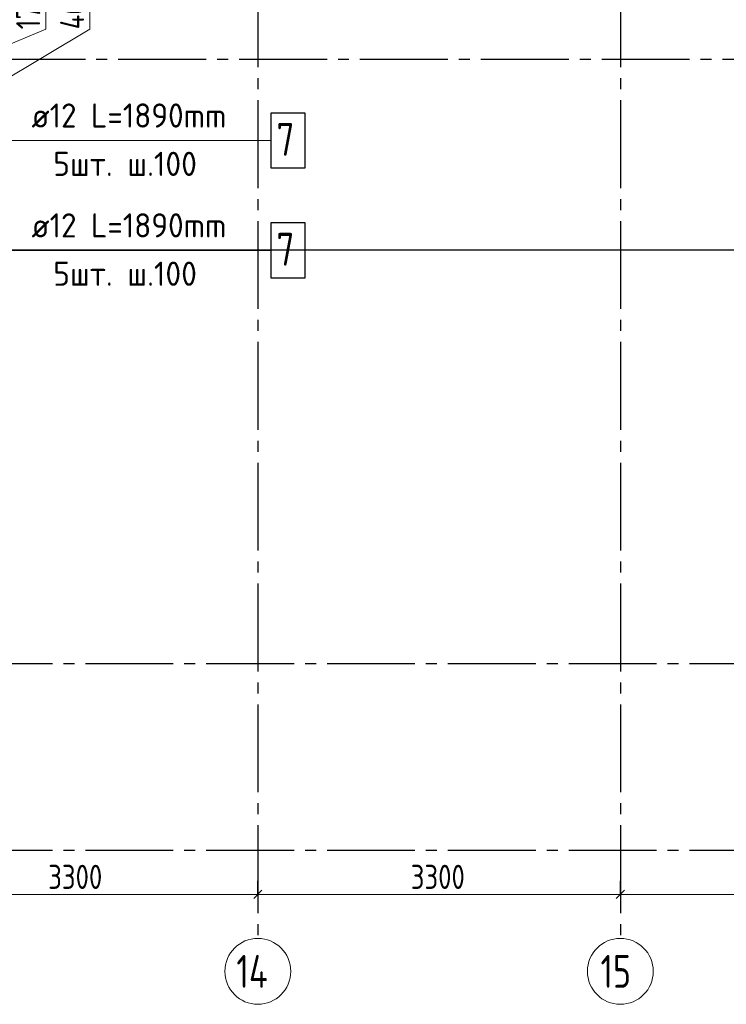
# Model space of a CAD drawing. Header units: millimetres. Extents: x 0 to 43617, y 0 to 29700.
# Tile 7 of 16: x 15162 to 21594, y 14850 to 23812. Entities that reach past the tile are written whole.
import ezdxf

# ---------------------------------------------------------------- set-up
doc = ezdxf.new("R2010")
doc.units = ezdxf.units.MM
doc.linetypes.add('______5', pattern=[1100, 800, -100, 100, -100])
for name, color, linetype, lineweight in [('Standard', 7, 'Continuous', 25), ('ДОП Верх по Х', 7, 'Continuous', 25), ('Оси', 40, '______5', 18), ('Позиционная метка номер позиции', 7, 'Continuous', 13)]:
    doc.layers.add(name, color=color, linetype=linetype, lineweight=lineweight)
doc.styles.add('GOST 2.304-81', font='txt')
doc.styles.add('ISOCPEUR', font='txt')

msp = doc.modelspace()

# ---------------------------------------------------------------- linework, layer by layer
at = {"layer": 'Standard', "color": 7, "linetype": 'Continuous', "lineweight": 13, "transparency": 33554687}
for p, q in [((15800, 23725), (15800, 24131.6)), ((15400, 23725), (15400, 24068.9)), ((14950, 23220), (15800, 23725)), ((14950, 23537.5), (15400, 23725)), ((14030, 15850), (17330, 15850)), ((17330, 15850), (20630, 15850)), ((20630, 15850), (23930, 15850))]:
    msp.add_line(p, q, dxfattribs=at)
at = {"layer": 'Standard', "color": 251, "linetype": 'Continuous', "lineweight": -3, "true_color": 0x656565, "transparency": 33554687}
for p, q in [((17330, 15850), (17330, 15975)), ((20630, 15850), (20630, 15975)), ((17330, 15850), (17330, 15725)), ((17330, 15850), (17330, 15850)), ((20630, 15850), (20630, 15725)), ((20630, 15850), (20630, 15850))]:
    msp.add_line(p, q, dxfattribs=at)
at = {"layer": 'Standard', "color": 7, "linetype": 'Continuous', "lineweight": 25, "transparency": 33554687}
for p, q in [((17292.5, 15812.5), (17367.5, 15887.5)), ((20592.5, 15812.5), (20667.5, 15887.5))]:
    msp.add_line(p, q, dxfattribs=at)
at = {"layer": 'Standard', "color": 254, "linetype": 'Continuous', "lineweight": 25, "true_color": 0xc4c4ff, "transparency": 33554687}
msp.add_lwpolyline([(5701, 21719), (35254, 21719), (35254, 25231), (5701, 25231), (5701, 21719)], dxfattribs=at)
at = {"layer": 'ДОП Верх по Х', "color": 7, "linetype": 'Continuous', "lineweight": 13, "transparency": 33554687}
for p, q in [((15250, 22713), (17248, 22713)), ((15250, 21713), (17248, 21713))]:
    msp.add_line(p, q, dxfattribs=at)
at = {"layer": 'ДОП Верх по Х', "color": 7, "linetype": 'Continuous', "lineweight": 25, "transparency": 33554687}
for points in [[(17450, 22463), (17760, 22463), (17760, 22963), (17450, 22963), (17450, 22463)], [(17450, 21463), (17760, 21463), (17760, 21963), (17450, 21963), (17450, 21463)]]:
    msp.add_lwpolyline(points, dxfattribs=at)
at = {"layer": 'Оси', "color": 8, "linetype": '______5', "lineweight": -3, "transparency": 33554687}
for p, q in [((17330, 24180), (17330, 15450)), ((20630, 24180), (20630, 15450)), ((35560, 23450), (3600, 23450)), ((35560, 23450), (3600, 23450)), ((35260, 17950), (3600, 17950)), ((35260, 16250), (3600, 16250))]:
    msp.add_line(p, q, dxfattribs=at)
at = {"layer": 'Оси', "color": 7, "linetype": 'Continuous', "lineweight": 13, "transparency": 33554687}
for centre in [(17330, 15150), (20630, 15150)]:
    msp.add_circle(centre, 300, dxfattribs=at)
at = {"layer": 'Позиционная метка номер позиции', "color": 7, "linetype": 'Continuous', "lineweight": 13, "transparency": 33554687}
for points in [[(13464, 23350), (14101, 22713), (17450, 22713)], [(11710.3, 23190), (12078, 22822.3), (12078, 21713), (17450, 21713)]]:
    msp.add_lwpolyline(points, dxfattribs=at)

# ---------------------------------------------------------------- texts
at = {"layer": 'Standard', "color": 7, "linetype": 'Continuous', "lineweight": 25, "transparency": 33554687, "char_height": 220, "attachment_point": 7, "rotation": 90, "style": 'GOST 2.304-81'}
for s, insert, width in [('175', (15350, 23725), 469.509), ('460', (15750, 23725), 531.973)]:
    msp.add_mtext(s, dxfattribs=dict(at, insert=insert, width=width))
at = {"layer": 'Standard', "color": 7, "linetype": 'Continuous', "lineweight": 25, "transparency": 33554687, "char_height": 220, "width": 641.476, "attachment_point": 7, "style": 'GOST 2.304-81'}
for insert in [(15422, 15900), (18722, 15900)]:
    msp.add_mtext('3300', dxfattribs=dict(at, insert=insert))
at = {"layer": 'ДОП Верх по Х', "color": 7, "linetype": 'Continuous', "lineweight": 13, "transparency": 33554687, "attachment_point": 7, "style": 'ISOCPEUR'}
for s, insert, char_height, width in [('\\W0.94;ø12 L=1890mm ', (15270, 22830.3), 220, 2104.376), ('\\W0.78;7', (17500, 22573), 300, 326.416), ('\\W0.95;5шт. ш.100 ', (15468, 22390.3), 220, 1665.521), ('\\W0.94;ø12 L=1890mm ', (15270, 21830.3), 220, 2104.376), ('\\W0.78;7', (17500, 21573), 300, 326.416), ('\\W0.95;5шт. ш.100 ', (15468, 21390.3), 220, 1665.521)]:
    msp.add_mtext(s, dxfattribs=dict(at, insert=insert, char_height=char_height, width=width))
at = {"layer": 'Оси', "color": 7, "linetype": 'Continuous', "lineweight": 25, "transparency": 33554687, "char_height": 300, "attachment_point": 7, "style": 'ISOCPEUR'}
for s, insert, width in [('\\W0.76;14', (17135, 15000), 504.567), ('\\W0.75;15', (20450, 15000), 472.281)]:
    msp.add_mtext(s, dxfattribs=dict(at, insert=insert, width=width))

doc.saveas('drawing.dxf')
